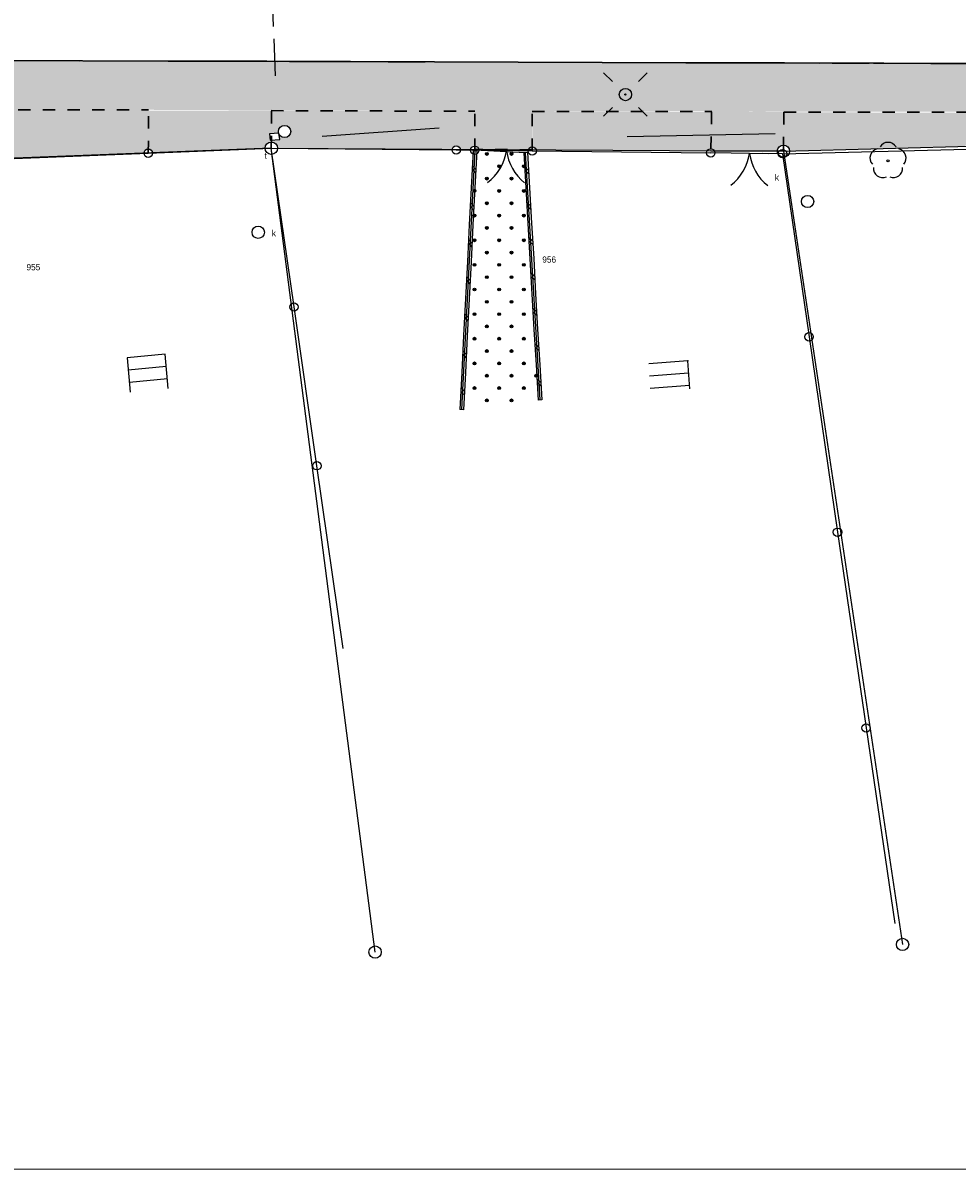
# Model space of a CAD drawing. Extents: x 7583285 to 7585126, y 6019995 to 6020809.
# Tile 25 of 54: x 7584112 to 7584150, y 6020644 to 6020690. Entities that reach past the tile are written whole.
import ezdxf
from ezdxf.enums import TextEntityAlignment as Align

# ---------------------------------------------------------------- set-up
doc = ezdxf.new("R2010")
doc.units = 0
doc.header["$MEASUREMENT"] = 0
for name, pattern in [('1_OTKJ', [2, 1.5, -0.5]), ('1_OTKK', [0]), ('3', [1, 0.5, -0.5]), ('3_EGBJ', [0]), ('3_EGBS', [0]), ('3_EGBSG', [0]), ('4_SULO', [0]), ('4_SUPP_P', [2, 1.5, -0.5]), ('4_SUTS', [0])]:
    doc.linetypes.add(name, pattern=pattern)
doc.layers.get('0').update_dxf_attribs({"linetype": 'CONTINUOUS', "lineweight": 5})
for name, color, linetype, lineweight in [('0 Krawężnik ', 1, 'CONTINUOUS', 30), ('0 Krawężnik najazdowy', 6, 'CONTINUOUS', 30), ('0 obrzeże', 51, '3', 30), ('Dzialki', 3, 'CONTINUOUS', 25)]:
    doc.layers.add(name, color=color, linetype=linetype, lineweight=lineweight)
for name, color, linetype in [('EGBE_L_3', 7, '3_EGBS'), ('EGBE_L_6', 7, '3_EGBJ'), ('Numery_dzialek', 7, 'CONTINUOUS'), ('OTD_L_12', 7, 'CONTINUOUS'), ('OTK_L_0', 7, '1_OTKJ'), ('OTK_L_1', 7, '1_OTKK'), ('OTO_L_0', 7, 'CONTINUOUS'), ('OTO_L_1', 7, 'CONTINUOUS'), ('OTZ_T_0', 96, 'CONTINUOUS'), ('P_SUTP_L_0', 30, '4_SUPP_P'), ('Punkty', 7, 'CONTINUOUS'), ('SUE_T_3', 7, 'CONTINUOUS'), ('SUK_E_T_4', 36, 'CONTINUOUS'), ('SUK_T_3', 36, 'CONTINUOUS'), ('SUL_L_1', 7, '4_SULO'), ('SUP_T_2', 7, 'CONTINUOUS'), ('SUT_E_T_1', 30, 'CONTINUOUS'), ('SUT_L_0', 30, '4_SUTS')]:
    doc.layers.add(name, color=color, linetype=linetype)

# ---------------------------------------------------------------- blocks, each defined once
blk = doc.blocks.new('GRT')
at = {"linetype": 'Continuous'}
blk.add_circle((0, 0), 0.25, dxfattribs=at)
blk = doc.blocks.new('1_OTZL')
at = {"linetype": 'Continuous'}
blk.add_circle((0, 0), 0.045, dxfattribs=at)
for centre, start, end in [((-0.357, 0.116), 102.1445, 221.86), ((0, 0.375), 30.1401, 149.8599), ((0.357, 0.116), 318.14, 77.8555), ((-0.22, -0.303), 174.1482, 293.8542), ((0.22, -0.303), 246.1458, 5.8518)]:
    blk.add_arc(centre, 0.375, start, end, dxfattribs=at)
blk = doc.blocks.new('3_EGBW14_W')
at = {"linetype": 'Continuous'}
for radius in [0.06, 0.055, 0.05, 0.045, 0.04, 0.035, 0.03, 0.025, 0.02, 0.015, 0.01, 0.005]:
    blk.add_circle((0, 0), radius, dxfattribs=at)
blk = doc.blocks.new('4_SUEO_W')
at = {"linetype": 'Continuous'}
for p, q in [((-0.5303, 0.5303), (-0.8839, 0.8839)), ((0.5303, 0.5303), (0.8839, 0.8839)), ((-0.5303, -0.5303), (-0.8839, -0.8839)), ((0.5303, -0.5303), (0.8839, -0.8839))]:
    blk.add_line(p, q, dxfattribs=at)
blk.add_circle((0, 0), 0.025, dxfattribs=at)
blk = doc.blocks.new('4_SUPP')
at = {"linetype": 'Continuous'}
blk.add_circle((0, 0), 0.25, dxfattribs=at)
blk = doc.blocks.new('4_SUKS')
at = {"linetype": 'Continuous'}
blk.add_circle((0, 0), 0.25, dxfattribs=at)

msp = doc.modelspace()

# ---------------------------------------------------------------- hatches: boundary and pattern name
at = {"lineweight": 30}
h = msp.add_hatch(color=256, dxfattribs=at)
h.dxf.hatch_style = 1
h.set_gradient(color1=(173, 173, 173), color2=(143, 143, 143), one_color=1, tint=0.47)
h.paths.add_polyline_path([(7584184.03, 6020688.51), (7584184.031, 6020686.51), (7584178.714, 6020686.51), (7584176.46, 6020686.51), (7584176.474, 6020685.823), (7584174.546, 6020685.784), (7584174.496, 6020686.51), (7584163.62, 6020686.51), (7584163.65, 6020685.562), (7584159.577, 6020685.433), (7584159.577, 6020686.573), (7584139.588, 6020686.604), (7584132.31, 6020686.604), (7584132.301, 6020685.049), (7584129.979, 6020685.03), (7584129.983, 6020686.611), (7584116.751, 6020686.67), (7584110.397, 6020686.67), (7584107.426, 6020686.51), (7584096, 6020686.51), (7584096.066, 6020684.156), (7584095.028, 6020684.155), (7584094.91, 6020686.47), (7584090.79, 6020686.45), (7584087.38, 6020686.5), (7584076.799, 6020686.5), (7584072.031, 6020686.5), (7584063.27, 6020686.437), (7584063.279, 6020684.188), (7584062.17, 6020684.22), (7584062.172, 6020686.49), (7584049.78, 6020686.5), (7584046.255, 6020686.78), (7584038.409, 6020686.989), (7584034.778, 6020687.086), (7584020.493, 6020687.518), (7584014.844, 6020687.619), (7583996.64, 6020687.906), (7583996.64, 6020685.863), (7583995.64, 6020685.863), (7583995.64, 6020687.886), (7583992.069, 6020687.886), (7583988.622, 6020688.013), (7583985.939, 6020688.013), (7583981.93, 6020687.765), (7583955.77, 6020687.575), (7583955.77, 6020686.07), (7583954.26, 6020686.07), (7583954.249, 6020687.588), (7583940.36, 6020687.47), (7583932.205, 6020686.457), (7583932.202, 6020687.581), (7583908.883, 6020687.917), (7583895.47, 6020688.454), (7583879.431, 6020690.274), (7583871.509, 6020690.557), (7583850.73, 6020691.44), (7583837.31, 6020690.63), (7583824.719, 6020690.63), (7583820.29, 6020690.88), (7583816.81, 6020690.8), (7583808.51, 6020691.09), (7583808.51, 6020688.714), (7583807.301, 6020688.755), (7583807.38, 6020691.12), (7583804.4, 6020691.19), (7583800.384, 6020691.296), (7583800.32, 6020688.87), (7583766.736, 6020690.08), (7583766.953, 6020690.832), (7583767.612, 6020692.057), (7583774.909, 6020692.004), (7583775.984, 6020691.939), (7583779.62, 6020692.04), (7583783.71, 6020692.04), (7583795.5, 6020691.91), (7583800.64, 6020693.44), (7583804.51, 6020693.25), (7583816.78, 6020692.99), (7583820.29, 6020692.88), (7583823.06, 6020692.75), (7583831.23, 6020692.43), (7583837.31, 6020692.745), (7583850.73, 6020693.44), (7583875.346, 6020692.44), (7583879.431, 6020692.274), (7583880.102, 6020692.247), (7583895.705, 6020690.525), (7583905.884, 6020690.209), (7583908.883, 6020690.117), (7583932.826, 6020689.714), (7583948.721, 6020689.587), (7583981.93, 6020689.965), (7583985.902, 6020690.012), (7583988.58, 6020690.044), (7583992.069, 6020690.086), (7583997.407, 6020690.086), (7584009.084, 6020689.773), (7584020.422, 6020689.518), (7584034.778, 6020689.086), (7584046.21, 6020688.78), (7584060.778, 6020688.677), (7584073.362, 6020688.67), (7584090.798, 6020688.67), (7584110.425, 6020688.67), (7584138.543, 6020688.573), (7584165.71, 6020688.573)])
h.paths.add_polyline_path([(7583755.187, 6020695.111), (7583754.885, 6020693.143), (7583760.83, 6020692.23), (7583761.245, 6020690.946), (7583761.322, 6020690.248), (7583751.485, 6020690.549), (7583751.578, 6020693.341), (7583746.91, 6020693.53), (7583726.307, 6020694.557), (7583707.51, 6020695.44), (7583709.508, 6020697.365), (7583734.856, 6020696.127)])
h.paths.add_polyline_path([(7583702.142, 6020697.67), (7583703.303, 6020695.65), (7583688.945, 6020695.982), (7583668.249, 6020696.589), (7583670.04, 6020698.557)])
h = msp.add_hatch(color=256, dxfattribs=at)
h.dxf.hatch_style = 1
h.set_gradient(color1=(204, 102, 102), color2=(155, 77, 77), one_color=1, tint=0.47)
h.paths.add_polyline_path([(7584020.493, 6020685.297), (7584020.493, 6020687.518), (7584014.844, 6020687.619), (7584014.844, 6020686.266), (7584014.844, 6020685.425), (7584020.493, 6020685.297)])
h.paths.add_polyline_path([(7584116.741, 6020685.08), (7584116.751, 6020686.636), (7584121.73, 6020686.636), (7584121.735, 6020686.636), (7584121.732, 6020685.696), (7584121.66, 6020685.69), (7584121.68, 6020685.44), (7584121.731, 6020685.444), (7584121.731, 6020685.36, 0.426604), (7584121.48, 6020685.1), (7584116.91, 6020684.921, 0.39294)])
h.paths.add_polyline_path([(7584071.956, 6020684.93), (7584076.881, 6020684.945), (7584076.802, 6020686.445), (7584072.03, 6020686.47), (7584071.954, 6020684.93)])
h.paths.add_polyline_path([(7584090.784, 6020684.945), (7584090.79, 6020686.45), (7584087.379, 6020686.45), (7584087.346, 6020685.125), (7584090.784, 6020684.945)])
h.paths.add_polyline_path([(7584046.215, 6020685.328), (7584046.255, 6020686.78), (7584049.735, 6020686.504, 0.428975), (7584049.779, 6020686.455), (7584049.744, 6020685.264)])
h.paths.add_polyline_path([(7584071.909, 6020683.936), (7584071.956, 6020684.93), (7584076.881, 6020684.945), (7584076.942, 6020683.79), (7584071.909, 6020683.936)])
h.paths.add_polyline_path([(7584139.569, 6020685.658), (7584139.588, 6020686.632), (7584142.519, 6020686.573), (7584142.503, 6020685.24, 0.416048), (7584142.25, 6020684.991), (7584139.697, 6020685.006, 0.253701), (7584139.558, 6020685.09), (7584139.569, 6020685.658)])
h.paths.add_polyline_path([(7584107.428, 6020684.55), (7584107.426, 6020685.981), (7584110.379, 6020686.173), (7584110.324, 6020684.664), (7584109.42, 6020684.628, 0.99109), (7584109.08, 6020684.615), (7584107.428, 6020684.55)])
h.paths.add_polyline_path([(7584038.409, 6020684.901), (7584038.409, 6020686.226), (7584034.778, 6020686.239), (7584034.778, 6020684.981)])
h.paths.add_polyline_path([(7584087.317, 6020683.907), (7584087.346, 6020685.125), (7584090.784, 6020684.945), (7584090.781, 6020684.033), (7584087.317, 6020683.907)])
h.paths.add_polyline_path([(7584099.866, 6020685.225), (7584099.88, 6020686.5), (7584096.95, 6020686.48), (7584097.005, 6020685.129), (7584099.866, 6020685.225)])
h.paths.add_polyline_path([(7584038.409, 6020686.226), (7584038.409, 6020686.989), (7584034.778, 6020687.086), (7584034.778, 6020686.239)])
h.paths.add_polyline_path([(7584097.043, 6020684.184), (7584097.005, 6020685.129), (7584099.866, 6020685.225), (7584099.856, 6020684.337, 0.2051), (7584099.746, 6020684.261, 0), (7584099.746, 6020684.261)])
h.paths.add_polyline_path([(7584184.031, 6020686.51), (7584184.03, 6020686.51), (7584178.714, 6020686.51), (7584178.714, 6020685.978), (7584184.044, 6020685.978)])
h.paths.add_polyline_path([(7584046.197, 6020684.685), (7584046.215, 6020685.328), (7584049.744, 6020685.264), (7584049.725, 6020684.617), (7584046.622, 6020684.673)])
h.paths.add_polyline_path([(7584110.379, 6020686.173), (7584110.397, 6020686.67), (7584107.426, 6020686.51), (7584107.426, 6020685.981)])
h.paths.add_polyline_path([(7584159.576, 6020685.452), (7584159.541, 6020686.573), (7584163.62, 6020686.51), (7584163.634, 6020685.802, 0.501243), (7584163.32, 6020685.553), (7584160.16, 6020685.468, 0.338777), (7584159.953, 6020685.462), (7584159.576, 6020685.452)])
h = msp.add_hatch(color=256, dxfattribs=at)
h.dxf.hatch_style = 1
h.set_gradient(color1=(191, 255, 127), color2=(191, 255, 127), one_color=1, tint=0.47)
h.paths.add_polyline_path([(7584142.503, 6020685.24), (7584142.519, 6020686.573), (7584159.543, 6020686.51), (7584159.564, 6020685.84), (7584159.576, 6020685.452), (7584155.118, 6020685.331, 0.373468), (7584154.895, 6020685.325), (7584150.066, 6020685.195, 0.407908), (7584149.828, 6020685.188), (7584142.75, 6020684.997, 0.402812)])
h.paths.add_polyline_path([(7584099.88, 6020686.5), (7584107.41, 6020686.51), (7584107.428, 6020684.55), (7584101.03, 6020684.3, 0.994667), (7584100.53, 6020684.283), (7584100.44, 6020684.28, 0.070717), (7584100.45, 6020684.35, 1.022684), (7584099.95, 6020684.339, 0.090551), (7584099.889, 6020684.335)])
h.paths.add_polyline_path([(7584106.69, 6020685.58, 1), (7584106.19, 6020685.58, 1)], flags=16)
h.paths.add_polyline_path([(7584103.465, 6020685.169), (7584103.47, 6020684.794), (7584104.012, 6020684.801), (7584104.007, 6020685.176)], flags=8)
h.paths.add_polyline_path([(7584110.324, 6020684.664), (7584110.464, 6020686.67), (7584116.751, 6020686.67), (7584116.741, 6020685.08, 0.419515), (7584116.57, 6020684.908), (7584110.324, 6020684.664)])
h.paths.add_polyline_path([(7584121.732, 6020685.696), (7584121.735, 6020686.636), (7584129.979, 6020686.611), (7584129.979, 6020685.2, 0.355489), (7584129.813, 6020685.063), (7584129.398, 6020685.066, 0.8537), (7584129.062, 6020685.068), (7584121.98, 6020685.109, 0.001444), (7584121.98, 6020685.11, 0.413336), (7584121.731, 6020685.36), (7584121.731, 6020685.444), (7584122.08, 6020685.47), (7584122.047, 6020685.677, 0.78985), (7584122.52, 6020685.79, 1.154885), (7584122.03, 6020685.719), (7584121.732, 6020685.696)])
h.paths.add_polyline_path([(7584132.31, 6020685.17), (7584132.31, 6020686.604), (7584139.587, 6020686.583), (7584139.558, 6020685.09, 0.274795), (7584139.404, 6020685.008), (7584132.473, 6020685.048, 0.33277)])
h.paths.add_polyline_path([(7584167.021, 6020685.63), (7584166.972, 6020686.51), (7584167.336, 6020686.51, 0.561951), (7584167.764, 6020686.51), (7584174.496, 6020686.51), (7584174.542, 6020685.835), (7584174.546, 6020685.784)])
h.paths.add_polyline_path([(7584163.633, 6020685.859), (7584163.62, 6020686.51), (7584166.972, 6020686.51), (7584167.021, 6020685.63), (7584163.82, 6020685.565, 0.334071), (7584163.634, 6020685.802)])
h.paths.add_polyline_path([(7584176.46, 6020685.823), (7584176.46, 6020685.891), (7584176.46, 6020686.51), (7584178.714, 6020686.51), (7584178.714, 6020685.978), (7584178.714, 6020685.869)])

# ---------------------------------------------------------------- linework, layer by layer
at = {"lineweight": 9}
msp.add_lwpolyline([(7584299.239, 6020643.695), (7584089.239, 6020643.695), (7584089.239, 6020792.195), (7584299.239, 6020792.195), (7584299.239, 6020643.695)], dxfattribs=at)
at = {"layer": '0 Krawężnik ', "lineweight": 30}
for p, q in [((7584117.543, 6020688.637), (7584110.468, 6020688.67)), ((7584138.543, 6020688.573), (7584121.543, 6020688.637)), ((7584159.543, 6020688.51), (7584142.543, 6020688.573))]:
    msp.add_line(p, q, dxfattribs=at)
at = {"layer": '0 Krawężnik najazdowy', "lineweight": 30}
for p, q in [((7584121.543, 6020688.637), (7584117.543, 6020688.637)), ((7584142.543, 6020688.573), (7584138.543, 6020688.573)), ((7584121.73, 6020685.11), (7584116.74, 6020684.91)), ((7584142.5, 6020684.99), (7584139.556, 6020685.007))]:
    msp.add_line(p, q, dxfattribs=at)
at = {"layer": '0 obrzeże', "lineweight": 30}
for p, q in [((7584110.464, 6020686.67), (7584116.751, 6020686.67)), ((7584116.74, 6020684.91), (7584116.751, 6020686.64)), ((7584121.73, 6020686.636), (7584129.979, 6020686.611)), ((7584121.73, 6020685.11), (7584121.735, 6020686.636)), ((7584129.979, 6020685.005), (7584129.979, 6020686.611)), ((7584132.31, 6020685), (7584132.31, 6020686.604)), ((7584132.31, 6020686.604), (7584139.588, 6020686.604)), ((7584139.587, 6020686.583), (7584139.556, 6020685.007)), ((7584142.519, 6020686.573), (7584142.5, 6020684.99)), ((7584142.519, 6020686.573), (7584159.541, 6020686.573)), ((7584132.31, 6020685.049), (7584129.979, 6020685.062))]:
    msp.add_line(p, q, dxfattribs=at)
at = {"layer": 'Dzialki'}
for p, q in [((7584142.5, 6020684.99), (7584163.57, 6020685.56)), ((7584121.73, 6020685.11), (7584100.78, 6020684.29)), ((7584121.73, 6020685.11), (7584142.5, 6020684.99)), ((7584125.94, 6020652.5), (7584121.73, 6020685.11)), ((7584142.5, 6020684.99), (7584147.33, 6020652.81))]:
    msp.add_line(p, q, dxfattribs=at)
at = {"layer": 'EGBE_L_3', "linetype": '3_EGBS'}
for p, q in [((7584117.42, 6020676.75), (7584115.89, 6020676.61)), ((7584117.42, 6020676.75), (7584115.89, 6020676.61)), ((7584115.89, 6020676.61), (7584116.01, 6020675.22)), ((7584138.62, 6020676.49), (7584137.04, 6020676.37)), ((7584117.47, 6020676.25), (7584115.93, 6020676.11)), ((7584138.65, 6020675.99), (7584137.07, 6020675.87)), ((7584117.52, 6020675.75), (7584115.98, 6020675.61)), ((7584138.69, 6020675.49), (7584137.1, 6020675.37))]:
    msp.add_line(p, q, dxfattribs=at)
at = {"layer": 'EGBE_L_3', "linetype": '3_EGBSG'}
for p, q in [((7584117.55, 6020675.36), (7584117.42, 6020676.75)), ((7584138.7, 6020675.35), (7584138.62, 6020676.49))]:
    msp.add_line(p, q, dxfattribs=at)
at = {"layer": 'EGBE_L_3', "linetype": '3_EGBS'}
msp.add_point((7584138.62, 6020676.49), dxfattribs=at)
at = {"layer": 'EGBE_L_6', "linetype": '3_EGBJ'}
for p, q in [((7584129.98, 6020685.03), (7584129.44, 6020674.51)), ((7584132.04, 6020684.93), (7584129.98, 6020685.03)), ((7584132.63, 6020674.9), (7584132.04, 6020684.93))]:
    msp.add_line(p, q, dxfattribs=at)
at = {"layer": 'OTD_L_12'}
for p, q in [((7584129.91, 6020685.01), (7584129.83, 6020683.51)), ((7584130.06, 6020685), (7584129.91, 6020685.01)), ((7584130.06, 6020685), (7584129.98, 6020683.5)), ((7584132.12, 6020684.94), (7584131.97, 6020684.93)), ((7584131.97, 6020684.93), (7584132.05, 6020683.5)), ((7584132.12, 6020684.94), (7584132.2, 6020683.5)), ((7584129.87, 6020684.26), (7584130.01, 6020684.1)), ((7584129.88, 6020684.41), (7584130.02, 6020684.25)), ((7584132, 6020684.36), (7584132.16, 6020684.22)), ((7584132.01, 6020684.21), (7584132.17, 6020684.08)), ((7584129.83, 6020683.51), (7584129.76, 6020682.01)), ((7584129.98, 6020683.5), (7584129.9, 6020682)), ((7584132.05, 6020683.5), (7584132.13, 6020682.06)), ((7584132.2, 6020683.5), (7584132.28, 6020682.07)), ((7584129.8, 6020682.91), (7584129.94, 6020682.75)), ((7584132.08, 6020682.92), (7584132.24, 6020682.79)), ((7584129.79, 6020682.76), (7584129.94, 6020682.6)), ((7584132.09, 6020682.78), (7584132.25, 6020682.64)), ((7584129.76, 6020682.01), (7584129.68, 6020680.51)), ((7584129.9, 6020682), (7584129.83, 6020680.5)), ((7584132.13, 6020682.06), (7584132.22, 6020680.63)), ((7584132.28, 6020682.07), (7584132.37, 6020680.64)), ((7584132.17, 6020681.49), (7584132.33, 6020681.35)), ((7584129.72, 6020681.41), (7584129.87, 6020681.25)), ((7584129.72, 6020681.26), (7584129.86, 6020681.1)), ((7584132.18, 6020681.34), (7584132.33, 6020681.21)), ((7584132.22, 6020680.63), (7584132.3, 6020679.19)), ((7584132.37, 6020680.64), (7584132.45, 6020679.2)), ((7584129.68, 6020680.51), (7584129.6, 6020679.01)), ((7584129.83, 6020680.5), (7584129.75, 6020679)), ((7584129.64, 6020679.76), (7584129.78, 6020679.6)), ((7584129.65, 6020679.91), (7584129.79, 6020679.75)), ((7584132.25, 6020680.05), (7584132.41, 6020679.92)), ((7584132.26, 6020679.91), (7584132.42, 6020679.78)), ((7584132.3, 6020679.19), (7584132.38, 6020677.76)), ((7584132.45, 6020679.2), (7584132.53, 6020677.77)), ((7584129.6, 6020679.01), (7584129.52, 6020677.51)), ((7584129.75, 6020679), (7584129.67, 6020677.5)), ((7584129.56, 6020678.26), (7584129.7, 6020678.1)), ((7584129.57, 6020678.41), (7584129.71, 6020678.25)), ((7584132.33, 6020678.62), (7584132.49, 6020678.49)), ((7584132.34, 6020678.48), (7584132.5, 6020678.34)), ((7584132.38, 6020677.76), (7584132.47, 6020676.33)), ((7584132.53, 6020677.77), (7584132.62, 6020676.33)), ((7584129.52, 6020677.51), (7584129.45, 6020676.01)), ((7584129.67, 6020677.5), (7584129.6, 6020676)), ((7584129.49, 6020676.91), (7584129.63, 6020676.75)), ((7584132.42, 6020677.19), (7584132.58, 6020677.05)), ((7584132.43, 6020677.04), (7584132.58, 6020676.91)), ((7584129.49, 6020676.76), (7584129.63, 6020676.6)), ((7584129.45, 6020676.01), (7584129.37, 6020674.51)), ((7584129.6, 6020676), (7584129.52, 6020674.5)), ((7584132.47, 6020676.33), (7584132.55, 6020674.89)), ((7584132.62, 6020676.33), (7584132.7, 6020674.9)), ((7584129.42, 6020675.41), (7584129.56, 6020675.25)), ((7584132.5, 6020675.75), (7584132.66, 6020675.62)), ((7584132.51, 6020675.61), (7584132.67, 6020675.47)), ((7584129.41, 6020675.26), (7584129.55, 6020675.1)), ((7584129.52, 6020674.5), (7584129.37, 6020674.51)), ((7584132.7, 6020674.9), (7584132.55, 6020674.89))]:
    msp.add_line(p, q, dxfattribs=at)
at = {"layer": 'OTK_L_0', "linetype": '1_OTKJ'}
msp.add_line((7584110.47, 6020688.67), (7584166.86, 6020688.5), dxfattribs=at)
at = {"layer": 'OTK_L_1', "linetype": '1_OTKK'}
msp.add_line((7584110.47, 6020688.67), (7584166.86, 6020688.5), dxfattribs=at)
at = {"layer": 'OTO_L_0'}
for p, q in [((7584109.25, 6020684.62), (7584116.74, 6020684.91)), ((7584116.74, 6020684.91), (7584121.73, 6020685.11)), ((7584121.73, 6020685.11), (7584129.23, 6020685.04)), ((7584122.65, 6020678.67), (7584121.73, 6020685.11)), ((7584129.23, 6020685.04), (7584129.98, 6020685.03)), ((7584132.31, 6020685), (7584139.55, 6020684.92)), ((7584142.46, 6020684.89), (7584149.95, 6020685.07)), ((7584142.46, 6020684.89), (7584143.54, 6020677.46)), ((7584123.58, 6020672.23), (7584122.65, 6020678.67)), ((7584143.54, 6020677.46), (7584144.69, 6020669.53)), ((7584124.65, 6020664.81), (7584123.58, 6020672.23)), ((7584144.69, 6020669.53), (7584145.85, 6020661.59)), ((7584145.85, 6020661.59), (7584147.01, 6020653.66))]:
    msp.add_line(p, q, dxfattribs=at)
for centre in [(7584129.23, 6020685.04), (7584116.74, 6020684.91), (7584122.65, 6020678.67), (7584143.54, 6020677.46), (7584123.58, 6020672.23), (7584144.69, 6020669.53), (7584145.85, 6020661.59)]:
    msp.add_circle(centre, 0.17, dxfattribs=at)
at = {"layer": 'OTO_L_1'}
for p, q in [((7584130.52, 6020685.02), (7584129.98, 6020685.03)), ((7584132.02, 6020685), (7584130.52, 6020685.02)), ((7584132.31, 6020685), (7584131.77, 6020685)), ((7584140.38, 6020684.91), (7584139.55, 6020684.92)), ((7584141.88, 6020684.89), (7584140.38, 6020684.91)), ((7584142.46, 6020684.89), (7584141.63, 6020684.9))]:
    msp.add_line(p, q, dxfattribs=at)
for centre in [(7584129.98, 6020685.03), (7584132.31, 6020685), (7584139.55, 6020684.92), (7584142.46, 6020684.89)]:
    msp.add_circle(centre, 0.17, dxfattribs=at)
for centre, start, end in [((7584129.293, 6020685.314), 307.2273, 351.3017), ((7584133.254, 6020685.262), 187.1906, 231.265), ((7584139.148, 6020685.202), 307.2897, 351.364), ((7584143.109, 6020685.154), 187.2529, 231.3273)]:
    msp.add_arc(centre, 2, start, end, dxfattribs=at)
at = {"layer": 'P_SUTP_L_0', "linetype": '4_SUPP_P'}
msp.add_line((7584121.5, 6020697.54), (7584121.9, 6020687.82), dxfattribs=at)
at = {"layer": 'SUL_L_1', "linetype": '4_SULO'}
for p, q in [((7584123.79, 6020685.6), (7584128.54, 6020685.94)), ((7584136.16, 6020685.59), (7584142.16, 6020685.71))]:
    msp.add_line(p, q, dxfattribs=at)
at = {"layer": 'SUT_L_0', "linetype": '4_SUTS'}
for p, q in [((7584122.04, 6020685.72), (7584121.66, 6020685.69)), ((7584121.66, 6020685.69), (7584121.68, 6020685.44)), ((7584122.08, 6020685.47), (7584122.04, 6020685.72)), ((7584121.68, 6020685.44), (7584122.08, 6020685.47))]:
    msp.add_line(p, q, dxfattribs=at)

# ---------------------------------------------------------------- block references
at = {"layer": 'EGBE_L_6'}
for p in [(7584130.47, 6020684.88), (7584131.47, 6020684.88), (7584130.97, 6020684.38), (7584131.97, 6020684.38), (7584130.47, 6020683.88), (7584131.47, 6020683.88), (7584129.97, 6020683.38), (7584130.97, 6020683.38), (7584131.97, 6020683.38), (7584130.47, 6020682.88), (7584131.47, 6020682.88), (7584129.97, 6020682.38), (7584130.97, 6020682.38), (7584131.97, 6020682.38), (7584130.47, 6020681.88), (7584131.47, 6020681.88), (7584129.97, 6020681.38), (7584130.97, 6020681.38), (7584131.97, 6020681.38), (7584130.47, 6020680.88), (7584131.47, 6020680.88), (7584129.97, 6020680.38), (7584130.97, 6020680.38), (7584131.97, 6020680.38), (7584130.47, 6020679.88), (7584131.47, 6020679.88), (7584129.97, 6020679.38), (7584130.97, 6020679.38), (7584131.97, 6020679.38), (7584130.47, 6020678.88), (7584131.47, 6020678.88), (7584129.97, 6020678.38), (7584130.97, 6020678.38), (7584131.97, 6020678.38), (7584130.47, 6020677.88), (7584131.47, 6020677.88), (7584129.97, 6020677.38), (7584130.97, 6020677.38), (7584131.97, 6020677.38), (7584130.47, 6020676.88), (7584131.47, 6020676.88), (7584129.97, 6020676.38), (7584130.97, 6020676.38), (7584131.97, 6020676.38), (7584130.47, 6020675.88), (7584131.47, 6020675.88), (7584132.47, 6020675.88), (7584129.97, 6020675.38), (7584130.97, 6020675.38), (7584131.97, 6020675.38), (7584130.47, 6020674.88), (7584131.47, 6020674.88)]:
    msp.add_blockref('3_EGBW14_W', p, dxfattribs=at)
at = {"layer": 'OTZ_T_0'}
msp.add_blockref('1_OTZL', (7584146.74, 6020684.6), dxfattribs=at)
at = {"layer": 'Punkty'}
for p in [(7584121.73, 6020685.11), (7584142.5, 6020684.99), (7584125.94, 6020652.5), (7584147.33, 6020652.81)]:
    msp.add_blockref('GRT', p, dxfattribs=at)
at = {"layer": 'SUE_T_3'}
for name in ['4_SUEO_W', '4_SUPP']:
    msp.add_blockref(name, (7584136.09, 6020687.29), dxfattribs=at)
at = {"layer": 'SUK_T_3'}
for p in [(7584143.48, 6020682.95), (7584121.2, 6020681.7)]:
    msp.add_blockref('4_SUKS', p, dxfattribs=at)
at = {"layer": 'SUP_T_2'}
for p in [(7584136.09, 6020687.29), (7584122.27, 6020685.79)]:
    msp.add_blockref('4_SUPP', p, dxfattribs=at)

# ---------------------------------------------------------------- texts
at = {"layer": 'Numery_dzialek'}
for s, p in [('956', (7584132.72, 6020680.72)), ('955', (7584111.8, 6020680.41))]:
    msp.add_text(s, height=0.25, dxfattribs=at).set_placement(p, align=Align.TOP_LEFT)
at = {"layer": 'SUK_E_T_4'}
msp.add_text('k', height=0.25, dxfattribs=at).set_placement((7584142.15, 6020684.05), align=Align.TOP_LEFT)
msp.add_text('k', height=0.25, dxfattribs=at).set_placement((7584121.75, 6020681.54))
at = {"layer": 'SUT_E_T_1'}
msp.add_text('t', height=0.25, dxfattribs=at).set_placement((7584121.55, 6020684.93), align=Align.TOP_RIGHT)

doc.saveas('drawing.dxf')
